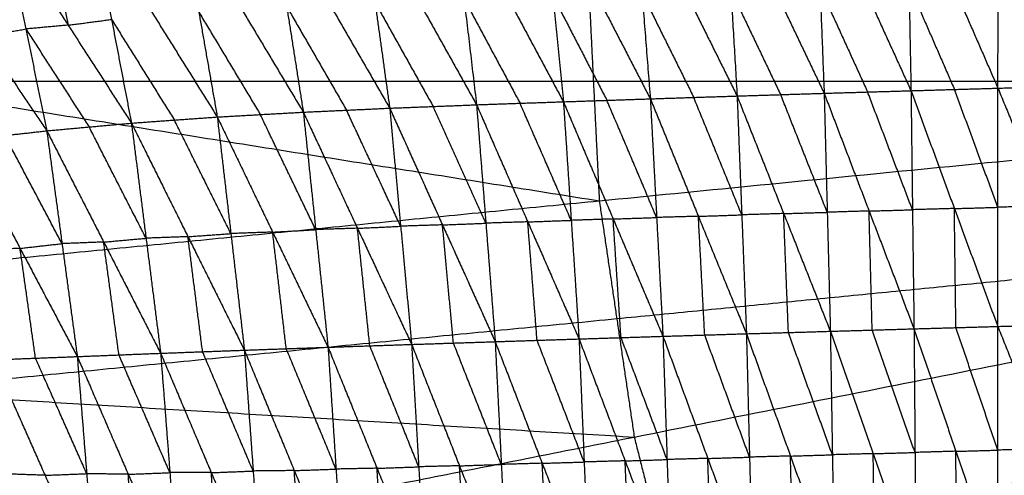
# Model space of a CAD drawing. Header units: millimetres. Extents: x -106 to 110, y -96 to 120.
# Tile 204 of 256: x -31.05 to -20.27, y 6.34 to 11.33. Entities that reach past the tile are written whole.
import ezdxf

# ---------------------------------------------------------------- set-up
doc = ezdxf.new("R2010")
doc.units = ezdxf.units.MM
doc.header["$MEASUREMENT"] = 0
doc.layers.add('Default', color=7, linetype='Continuous', true_color=0x000000)

msp = doc.modelspace()

# ---------------------------------------------------------------- linework, layer by layer
at = {"layer": 'Default'}
for points in [[(-22.335, 12.833, 0.016), (-22.29, 11.677, -0.943), (-22.245, 10.521, -1.903)], [(-22.335, 12.833, 0.016), (-21.814, 11.691, -0.943), (-21.294, 10.549, -1.901)], [(-21.338, 12.861, 0.014), (-21.316, 11.705, -0.944), (-21.294, 10.549, -1.901)], [(-21.338, 12.861, 0.014), (-20.84, 11.719, -0.944), (-20.342, 10.577, -1.901)], [(-20.342, 10.577, -1.901), (-20.34, 11.733, -0.944), (-20.338, 12.889, 0.012)], [(-20.338, 12.889, 0.012), (-19.809, 11.748, -0.945), (-19.281, 10.607, -1.902)], [(-25.33, 12.745, 0.022), (-25.215, 11.587, -0.939), (-25.1, 10.428, -1.9)], [(-25.33, 12.745, 0.022), (-24.739, 11.603, -0.941), (-24.148, 10.46, -1.903)], [(-24.333, 12.775, 0.02), (-24.24, 11.618, -0.942), (-24.148, 10.46, -1.903)], [(-24.333, 12.775, 0.02), (-23.765, 11.633, -0.942), (-23.198, 10.491, -1.903)], [(-23.335, 12.804, 0.018), (-23.267, 11.648, -0.943), (-23.198, 10.491, -1.903)], [(-23.335, 12.804, 0.018), (-22.79, 11.663, -0.943), (-22.245, 10.521, -1.903)], [(-28.312, 12.627, 0.029), (-28.13, 11.471, -0.919), (-27.948, 10.314, -1.867)], [(-28.312, 12.627, 0.029), (-27.657, 11.492, -0.927), (-27.002, 10.358, -1.883)], [(-27.324, 12.676, 0.026), (-27.163, 11.517, -0.928), (-27.002, 10.358, -1.883)], [(-27.324, 12.676, 0.026), (-26.688, 11.535, -0.934), (-26.051, 10.395, -1.894)], [(-26.325, 12.713, 0.024), (-26.188, 11.554, -0.935), (-26.051, 10.395, -1.894)], [(-26.325, 12.713, 0.024), (-25.712, 11.571, -0.938), (-25.1, 10.428, -1.9)], [(-29.293, 12.559, 0.032), (-29.092, 11.41, -0.906), (-28.89, 10.261, -1.843)], [(-29.293, 12.559, 0.032), (-28.62, 11.437, -0.918), (-27.948, 10.314, -1.867)], [(-30.74, 12.402, 0.036), (-30.632, 11.834, -0.426), (-30.523, 11.267, -0.887)], [(-30.265, 12.465, 0.034), (-30.048, 11.33, -0.888), (-29.83, 10.194, -1.811)], [(-30.265, 12.465, 0.034), (-29.578, 11.363, -0.904), (-28.89, 10.261, -1.843)], [(-31.216, 12.339, 0.037), (-30.986, 11.225, -0.865), (-30.757, 10.11, -1.768)], [(-31.216, 12.339, 0.037), (-30.523, 11.267, -0.887), (-29.83, 10.194, -1.811)], [(-32.148, 12.176, 0.04), (-31.452, 11.143, -0.864), (-30.757, 10.11, -1.768)], [(-41.102, 11.955, 3.809), (-32.905, 10.649, 3.779), (-24.707, 9.343, 3.749)], [(-24.836, 11.955, 3.749), (-24.772, 10.649, 3.749), (-24.707, 9.343, 3.749)], [(-24.707, 9.343, 3.749), (-11.444, 10.649, 3.735), (1.819, 11.955, 3.722)], [(-24.324, 6.755, 3.749), (-11.252, 9.355, 3.735), (1.819, 11.955, 3.722)], [(-23.688, 4.218, 3.749), (-10.934, 8.087, 3.735), (1.819, 11.955, 3.722)], [(-22.807, 1.755, 3.749), (-10.494, 6.855, 3.735), (1.819, 11.955, 3.722)], [(-21.688, -0.61, 3.749), (-9.935, 5.673, 3.735), (1.819, 11.955, 3.722)], [(-20.344, -2.853, 3.749), (-9.262, 4.551, 3.735), (1.819, 11.955, 3.722)], [(-23.267, 11.648, -0.943), (-22.994, 11.077, -1.423), (-22.721, 10.506, -1.903)], [(-22.29, 11.677, -0.943), (-22.03, 11.106, -1.423), (-21.769, 10.535, -1.902)], [(-21.316, 11.705, -0.944), (-21.067, 11.134, -1.422), (-20.818, 10.563, -1.901)], [(-26.188, 11.554, -0.935), (-25.882, 10.983, -1.416), (-25.575, 10.412, -1.897)], [(-25.215, 11.587, -0.939), (-24.92, 11.016, -1.42), (-24.624, 10.444, -1.901)], [(-24.24, 11.618, -0.942), (-23.957, 11.047, -1.422), (-23.673, 10.476, -1.903)], [(-28.13, 11.471, -0.919), (-27.802, 10.903, -1.397), (-27.475, 10.336, -1.875)], [(-27.163, 11.517, -0.928), (-26.845, 10.947, -1.409), (-26.526, 10.376, -1.889)], [(-30.523, 11.267, -0.887), (-30.285, 11.298, -0.888), (-30.048, 11.33, -0.888)], [(-30.048, 11.33, -0.888), (-29.704, 10.779, -1.358), (-29.36, 10.228, -1.827)], [(-29.092, 11.41, -0.906), (-28.755, 10.849, -1.38), (-28.419, 10.288, -1.855)], [(-31.452, 11.143, -0.864), (-31.219, 11.184, -0.865), (-30.986, 11.225, -0.865)], [(-30.523, 11.267, -0.887), (-30.755, 11.246, -0.876), (-30.986, 11.225, -0.865)], [(-30.986, 11.225, -0.865), (-30.64, 10.688, -1.328), (-30.293, 10.152, -1.79)], [(-24.772, 10.649, 3.749), (-28.838, 10.649, 3.764), (-32.905, 10.649, 3.779)], [(-11.444, 10.649, 3.735), (-18.108, 10.649, 3.742), (-24.772, 10.649, 3.749)], [(-21.294, 10.549, -1.901), (-20.818, 10.563, -1.901), (-20.342, 10.577, -1.901)], [(-20.344, 7.967, -2.9), (-20.343, 9.272, -2.4), (-20.342, 10.577, -1.901)], [(-20.342, 10.577, -1.901), (-19.811, 10.592, -1.901), (-19.281, 10.607, -1.902)], [(-20.342, 10.577, -1.901), (-19.812, 9.287, -2.4), (-19.283, 7.997, -2.9)], [(-25.1, 10.428, -1.9), (-24.624, 10.444, -1.901), (-24.148, 10.46, -1.903)], [(-24.148, 10.46, -1.903), (-23.673, 10.476, -1.903), (-23.198, 10.491, -1.903)], [(-24.148, 10.46, -1.903), (-24.079, 9.16, -2.41), (-24.01, 7.859, -2.917)], [(-24.148, 10.46, -1.903), (-23.622, 9.173, -2.408), (-23.096, 7.887, -2.913)], [(-23.147, 9.189, -2.408), (-23.41, 9.832, -2.156), (-23.673, 10.476, -1.903)], [(-23.198, 10.491, -1.903), (-22.721, 10.506, -1.903), (-22.245, 10.521, -1.903)], [(-23.198, 10.491, -1.903), (-23.147, 9.189, -2.408), (-23.096, 7.887, -2.913)], [(-23.198, 10.491, -1.903), (-22.688, 9.203, -2.406), (-22.177, 7.914, -2.908)], [(-22.211, 9.217, -2.405), (-22.466, 9.862, -2.154), (-22.721, 10.506, -1.903)], [(-22.245, 10.521, -1.903), (-21.769, 10.535, -1.902), (-21.294, 10.549, -1.901)], [(-22.245, 10.521, -1.903), (-22.211, 9.217, -2.405), (-22.177, 7.914, -2.908)], [(-22.245, 10.521, -1.903), (-21.753, 9.231, -2.403), (-21.261, 7.941, -2.903)], [(-21.278, 9.245, -2.402), (-21.524, 9.89, -2.152), (-21.769, 10.535, -1.902)], [(-21.294, 10.549, -1.901), (-21.278, 9.245, -2.402), (-21.261, 7.941, -2.903)], [(-21.294, 10.549, -1.901), (-20.819, 9.258, -2.401), (-20.344, 7.967, -2.9)], [(-20.343, 9.272, -2.4), (-20.58, 9.918, -2.151), (-20.818, 10.563, -1.901)], [(-27.948, 10.314, -1.867), (-27.475, 10.336, -1.875), (-27.002, 10.358, -1.883)], [(-27.002, 10.358, -1.883), (-26.526, 10.376, -1.889), (-26.051, 10.395, -1.894)], [(-27.002, 10.358, -1.883), (-26.882, 9.064, -2.393), (-26.762, 7.77, -2.903)], [(-27.002, 10.358, -1.883), (-26.424, 9.079, -2.399), (-25.847, 7.8, -2.914)], [(-25.949, 9.098, -2.404), (-26.238, 9.737, -2.146), (-26.526, 10.376, -1.889)], [(-26.051, 10.395, -1.894), (-25.575, 10.412, -1.897), (-25.1, 10.428, -1.9)], [(-26.051, 10.395, -1.894), (-25.949, 9.098, -2.404), (-25.847, 7.8, -2.914)], [(-26.051, 10.395, -1.894), (-25.49, 9.112, -2.406), (-24.929, 7.83, -2.918)], [(-25.014, 9.129, -2.409), (-25.295, 9.77, -2.153), (-25.575, 10.412, -1.897)], [(-25.1, 10.428, -1.9), (-25.014, 9.129, -2.409), (-24.929, 7.83, -2.918)], [(-25.1, 10.428, -1.9), (-24.555, 9.144, -2.408), (-24.01, 7.859, -2.917)], [(-24.079, 9.16, -2.41), (-24.351, 9.802, -2.156), (-24.624, 10.444, -1.901)], [(-29.83, 10.194, -1.811), (-29.36, 10.228, -1.827), (-28.89, 10.261, -1.843)], [(-28.89, 10.261, -1.843), (-28.419, 10.288, -1.855), (-27.948, 10.314, -1.867)], [(-28.89, 10.261, -1.843), (-28.741, 8.984, -2.349), (-28.593, 7.707, -2.854)], [(-28.89, 10.261, -1.843), (-28.284, 9, -2.364), (-27.677, 7.739, -2.884)], [(-27.812, 9.027, -2.376), (-28.116, 9.657, -2.115), (-28.419, 10.288, -1.855)], [(-27.948, 10.314, -1.867), (-27.812, 9.027, -2.376), (-27.677, 7.739, -2.884)], [(-27.948, 10.314, -1.867), (-27.355, 9.042, -2.385), (-26.762, 7.77, -2.903)], [(-26.882, 9.064, -2.393), (-27.178, 9.7, -2.134), (-27.475, 10.336, -1.875)], [(-30.757, 10.11, -1.768), (-30.293, 10.152, -1.79), (-29.83, 10.194, -1.811)], [(-29.67, 8.933, -2.311), (-29.982, 9.543, -2.05), (-30.293, 10.152, -1.79)], [(-29.83, 10.194, -1.811), (-29.67, 8.933, -2.311), (-29.51, 7.673, -2.811)], [(-29.83, 10.194, -1.811), (-29.211, 8.95, -2.333), (-28.593, 7.707, -2.854)], [(-28.741, 8.984, -2.349), (-29.051, 9.606, -2.088), (-29.36, 10.228, -1.827)], [(-31.675, 10.007, -1.712), (-31.216, 10.058, -1.74), (-30.757, 10.11, -1.768)], [(-30.59, 8.874, -2.259), (-30.903, 9.466, -2), (-31.216, 10.058, -1.74)], [(-30.757, 10.11, -1.768), (-30.59, 8.874, -2.259), (-30.423, 7.637, -2.751)], [(-30.757, 10.11, -1.768), (-30.134, 8.891, -2.29), (-29.51, 7.673, -2.811)], [(-31.675, 10.007, -1.712), (-31.049, 8.822, -2.231), (-30.423, 7.637, -2.751)], [(-40.895, 7.748, 3.809), (-32.801, 8.546, 3.779), (-24.707, 9.343, 3.749)], [(-24.707, 9.343, 3.749), (-24.515, 8.049, 3.749), (-24.324, 6.755, 3.749)], [(-11.252, 9.355, 3.735), (-17.884, 8.702, 3.742), (-24.515, 8.049, 3.749)], [(-20.819, 9.258, -2.401), (-20.581, 9.265, -2.4), (-20.343, 9.272, -2.4)], [(-19.812, 9.287, -2.4), (-20.078, 9.28, -2.4), (-20.343, 9.272, -2.4)], [(-23.622, 9.173, -2.408), (-23.85, 9.167, -2.409), (-24.079, 9.16, -2.41)], [(-23.622, 9.173, -2.408), (-23.384, 9.181, -2.408), (-23.147, 9.189, -2.408)], [(-23.553, 7.873, -2.915), (-23.587, 8.523, -2.661), (-23.622, 9.173, -2.408)], [(-22.688, 9.203, -2.406), (-22.917, 9.196, -2.407), (-23.147, 9.189, -2.408)], [(-22.688, 9.203, -2.406), (-22.449, 9.21, -2.405), (-22.211, 9.217, -2.405)], [(-22.636, 7.9, -2.91), (-22.662, 8.551, -2.658), (-22.688, 9.203, -2.406)], [(-21.753, 9.231, -2.403), (-21.982, 9.224, -2.404), (-22.211, 9.217, -2.405)], [(-21.753, 9.231, -2.403), (-21.515, 9.238, -2.402), (-21.278, 9.245, -2.402)], [(-21.719, 7.927, -2.905), (-21.736, 8.579, -2.654), (-21.753, 9.231, -2.403)], [(-20.819, 9.258, -2.401), (-21.048, 9.252, -2.401), (-21.278, 9.245, -2.402)], [(-20.802, 7.954, -2.901), (-20.811, 8.606, -2.651), (-20.819, 9.258, -2.401)], [(-27.355, 9.042, -2.385), (-27.118, 9.053, -2.389), (-26.882, 9.064, -2.393)], [(-26.424, 9.079, -2.399), (-26.653, 9.072, -2.396), (-26.882, 9.064, -2.393)], [(-26.424, 9.079, -2.399), (-26.187, 9.088, -2.401), (-25.949, 9.098, -2.404)], [(-26.304, 7.785, -2.909), (-26.364, 8.432, -2.654), (-26.424, 9.079, -2.399)], [(-25.49, 9.112, -2.406), (-25.719, 9.105, -2.405), (-25.949, 9.098, -2.404)], [(-25.49, 9.112, -2.406), (-25.252, 9.121, -2.407), (-25.014, 9.129, -2.409)], [(-25.388, 7.815, -2.916), (-25.439, 8.464, -2.661), (-25.49, 9.112, -2.406)], [(-24.555, 9.144, -2.408), (-24.785, 9.136, -2.409), (-25.014, 9.129, -2.409)], [(-24.555, 9.144, -2.408), (-24.317, 9.152, -2.409), (-24.079, 9.16, -2.41)], [(-24.469, 7.844, -2.917), (-24.512, 8.494, -2.663), (-24.555, 9.144, -2.408)], [(-29.211, 8.95, -2.333), (-29.441, 8.942, -2.322), (-29.67, 8.933, -2.311)], [(-29.211, 8.95, -2.333), (-28.976, 8.967, -2.341), (-28.741, 8.984, -2.349)], [(-29.051, 7.69, -2.833), (-29.131, 8.32, -2.583), (-29.211, 8.95, -2.333)], [(-28.284, 9, -2.364), (-28.512, 8.992, -2.356), (-28.741, 8.984, -2.349)], [(-28.284, 9, -2.364), (-28.048, 9.013, -2.37), (-27.812, 9.027, -2.376)], [(-28.135, 7.723, -2.869), (-28.209, 8.362, -2.617), (-28.284, 9, -2.364)], [(-27.355, 9.042, -2.385), (-27.584, 9.035, -2.38), (-27.812, 9.027, -2.376)], [(-27.22, 7.755, -2.894), (-27.287, 8.398, -2.64), (-27.355, 9.042, -2.385)], [(-31.049, 8.822, -2.231), (-30.82, 8.848, -2.245), (-30.59, 8.874, -2.259)], [(-30.134, 8.891, -2.29), (-30.362, 8.882, -2.274), (-30.59, 8.874, -2.259)], [(-30.134, 8.891, -2.29), (-29.902, 8.912, -2.3), (-29.67, 8.933, -2.311)], [(-29.967, 7.655, -2.781), (-30.05, 8.273, -2.535), (-30.134, 8.891, -2.29)], [(-31.049, 8.822, -2.231), (-31.278, 8.813, -2.211), (-31.506, 8.804, -2.191)], [(-30.88, 7.619, -2.71), (-30.965, 8.221, -2.471), (-31.049, 8.822, -2.231)], [(-10.934, 8.087, 3.735), (-17.47, 6.787, 3.742), (-24.006, 5.487, 3.749)], [(-24.515, 8.049, 3.749), (-28.562, 7.65, 3.764), (-32.609, 7.252, 3.779)], [(-20.344, 7.967, -2.9), (-19.813, 7.982, -2.9), (-19.283, 7.997, -2.9)], [(-24.01, 7.859, -2.917), (-23.553, 7.873, -2.915), (-23.096, 7.887, -2.913)], [(-23.062, 6.535, -3.029), (-23.308, 7.204, -2.972), (-23.553, 7.873, -2.915)], [(-23.096, 7.887, -2.913), (-22.636, 7.9, -2.91), (-22.177, 7.914, -2.908)], [(-23.096, 7.887, -2.913), (-23.062, 6.535, -3.029), (-23.028, 5.183, -3.145)], [(-23.096, 7.887, -2.913), (-22.614, 6.547, -3.025), (-22.132, 5.207, -3.137)], [(-22.155, 6.561, -3.022), (-22.396, 7.23, -2.966), (-22.636, 7.9, -2.91)], [(-22.177, 7.914, -2.908), (-21.719, 7.927, -2.905), (-21.261, 7.941, -2.903)], [(-22.177, 7.914, -2.908), (-22.155, 6.561, -3.022), (-22.132, 5.207, -3.137)], [(-22.177, 7.914, -2.908), (-21.708, 6.573, -3.019), (-21.239, 5.232, -3.13)], [(-21.25, 6.586, -3.016), (-21.485, 7.257, -2.961), (-21.719, 7.927, -2.905)], [(-21.261, 7.941, -2.903), (-20.802, 7.954, -2.901), (-20.344, 7.967, -2.9)], [(-21.261, 7.941, -2.903), (-21.25, 6.586, -3.016), (-21.239, 5.232, -3.13)], [(-21.261, 7.941, -2.903), (-20.803, 6.599, -3.014), (-20.344, 5.257, -3.125)], [(-20.344, 6.612, -3.012), (-20.573, 7.283, -2.957), (-20.802, 7.954, -2.901)], [(-20.344, 5.257, -3.125), (-20.344, 6.612, -3.012), (-20.344, 7.967, -2.9)], [(-20.344, 7.967, -2.9), (-19.808, 6.628, -3.012), (-19.271, 5.288, -3.125)], [(-27.677, 7.739, -2.884), (-27.22, 7.755, -2.894), (-26.762, 7.77, -2.903)], [(-26.762, 7.77, -2.903), (-26.304, 7.785, -2.909), (-25.847, 7.8, -2.914)], [(-26.762, 7.77, -2.903), (-26.684, 6.429, -3.026), (-26.605, 5.088, -3.148)], [(-26.762, 7.77, -2.903), (-26.238, 6.44, -3.03), (-25.713, 5.11, -3.156)], [(-25.78, 6.455, -3.035), (-26.042, 7.12, -2.972), (-26.304, 7.785, -2.909)], [(-25.847, 7.8, -2.914), (-25.388, 7.815, -2.916), (-24.929, 7.83, -2.918)], [(-25.847, 7.8, -2.914), (-25.78, 6.455, -3.035), (-25.713, 5.11, -3.156)], [(-25.847, 7.8, -2.914), (-25.332, 6.468, -3.035), (-24.817, 5.135, -3.156)], [(-24.873, 6.482, -3.037), (-25.13, 7.149, -2.976), (-25.388, 7.815, -2.916)], [(-24.929, 7.83, -2.918), (-24.469, 7.844, -2.917), (-24.01, 7.859, -2.917)], [(-24.929, 7.83, -2.918), (-24.873, 6.482, -3.037), (-24.817, 5.135, -3.156)], [(-24.929, 7.83, -2.918), (-24.424, 6.494, -3.035), (-23.92, 5.159, -3.152)], [(-23.965, 6.509, -3.034), (-24.217, 7.177, -2.976), (-24.469, 7.844, -2.917)], [(-24.01, 7.859, -2.917), (-23.965, 6.509, -3.034), (-23.92, 5.159, -3.152)], [(-24.01, 7.859, -2.917), (-23.519, 6.521, -3.031), (-23.028, 5.183, -3.145)], [(-40.895, 7.748, 3.809), (-32.609, 7.252, 3.779), (-24.324, 6.755, 3.749)], [(-30.423, 7.637, -2.751), (-29.967, 7.655, -2.781), (-29.51, 7.673, -2.811)], [(-29.409, 6.365, -2.935), (-29.688, 7.01, -2.858), (-29.967, 7.655, -2.781)], [(-29.51, 7.673, -2.811), (-29.051, 7.69, -2.833), (-28.593, 7.707, -2.854)], [(-29.51, 7.673, -2.811), (-29.409, 6.365, -2.935), (-29.307, 5.057, -3.059)], [(-29.51, 7.673, -2.811), (-28.956, 6.365, -2.957), (-28.401, 5.058, -3.103)], [(-28.497, 6.383, -2.978), (-28.774, 7.036, -2.906), (-29.051, 7.69, -2.833)], [(-28.593, 7.707, -2.854), (-28.135, 7.723, -2.869), (-27.677, 7.739, -2.884)], [(-28.593, 7.707, -2.854), (-28.497, 6.383, -2.978), (-28.401, 5.058, -3.103)], [(-28.593, 7.707, -2.854), (-28.047, 6.388, -2.993), (-27.502, 5.069, -3.132)], [(-27.59, 6.404, -3.008), (-27.862, 7.064, -2.939), (-28.135, 7.723, -2.869)], [(-27.677, 7.739, -2.884), (-27.59, 6.404, -3.008), (-27.502, 5.069, -3.132)], [(-27.677, 7.739, -2.884), (-27.141, 6.413, -3.016), (-26.605, 5.088, -3.148)], [(-26.684, 6.429, -3.026), (-26.952, 7.092, -2.96), (-27.22, 7.755, -2.894)], [(-31.336, 7.602, -2.67), (-30.88, 7.619, -2.71), (-30.423, 7.637, -2.751)], [(-31.336, 7.602, -2.67), (-30.776, 6.336, -2.833), (-30.216, 5.07, -2.997)], [(-30.32, 6.354, -2.874), (-30.6, 6.987, -2.792), (-30.88, 7.619, -2.71)], [(-30.423, 7.637, -2.751), (-30.32, 6.354, -2.874), (-30.216, 5.07, -2.997)], [(-30.423, 7.637, -2.751), (-29.865, 6.347, -2.905), (-29.307, 5.057, -3.059)], [(-10.494, 6.855, 3.735), (-16.871, 4.921, 3.742), (-23.247, 2.986, 3.749)], [(-40.277, 3.582, 3.809), (-32.3, 5.169, 3.779), (-24.324, 6.755, 3.749)], [(-24.324, 6.755, 3.749), (-24.006, 5.487, 3.749), (-23.688, 4.218, 3.749)], [(-21.708, 6.573, -3.019), (-21.479, 6.58, -3.017), (-21.25, 6.586, -3.016)], [(-20.803, 6.599, -3.014), (-21.026, 6.593, -3.015), (-21.25, 6.586, -3.016)], [(-20.803, 6.599, -3.014), (-20.573, 6.605, -3.013), (-20.344, 6.612, -3.012)], [(-20.792, 5.245, -3.127), (-20.797, 5.922, -3.071), (-20.803, 6.599, -3.014)], [(-19.808, 6.628, -3.012), (-20.076, 6.62, -3.012), (-20.344, 6.612, -3.012)], [(-25.332, 6.468, -3.035), (-25.102, 6.475, -3.036), (-24.873, 6.482, -3.037)], [(-24.424, 6.494, -3.035), (-24.648, 6.488, -3.036), (-24.873, 6.482, -3.037)], [(-24.424, 6.494, -3.035), (-24.195, 6.501, -3.035), (-23.965, 6.509, -3.034)], [(-24.368, 5.147, -3.154), (-24.396, 5.82, -3.095), (-24.424, 6.494, -3.035)], [(-23.519, 6.521, -3.031), (-23.742, 6.515, -3.033), (-23.965, 6.509, -3.034)], [(-23.519, 6.521, -3.031), (-23.291, 6.528, -3.03), (-23.062, 6.535, -3.029)], [(-23.474, 5.171, -3.149), (-23.497, 5.846, -3.09), (-23.519, 6.521, -3.031)], [(-22.614, 6.547, -3.025), (-22.838, 6.541, -3.027), (-23.062, 6.535, -3.029)], [(-22.614, 6.547, -3.025), (-22.384, 6.554, -3.024), (-22.155, 6.561, -3.022)], [(-22.58, 5.195, -3.141), (-22.597, 5.871, -3.083), (-22.614, 6.547, -3.025)], [(-21.708, 6.573, -3.019), (-21.931, 6.567, -3.021), (-22.155, 6.561, -3.022)], [(-21.686, 5.22, -3.133), (-21.697, 5.896, -3.076), (-21.708, 6.573, -3.019)], [(-29.865, 6.347, -2.905), (-29.637, 6.356, -2.92), (-29.409, 6.365, -2.935)], [(-28.956, 6.365, -2.957), (-29.182, 6.365, -2.946), (-29.409, 6.365, -2.935)], [(-28.956, 6.365, -2.957), (-28.726, 6.374, -2.968), (-28.497, 6.383, -2.978)], [(-28.854, 5.058, -3.081), (-28.905, 5.712, -3.019), (-28.956, 6.365, -2.957)], [(-28.047, 6.388, -2.993), (-28.272, 6.385, -2.986), (-28.497, 6.383, -2.978)], [(-28.047, 6.388, -2.993), (-27.819, 6.396, -3), (-27.59, 6.404, -3.008)], [(-27.952, 5.064, -3.117), (-28, 5.726, -3.055), (-28.047, 6.388, -2.993)], [(-27.141, 6.413, -3.016), (-27.366, 6.409, -3.012), (-27.59, 6.404, -3.008)], [(-27.141, 6.413, -3.016), (-26.913, 6.421, -3.021), (-26.684, 6.429, -3.026)], [(-27.054, 5.079, -3.14), (-27.098, 5.746, -3.078), (-27.141, 6.413, -3.016)], [(-26.238, 6.44, -3.03), (-26.461, 6.435, -3.028), (-26.684, 6.429, -3.026)], [(-26.238, 6.44, -3.03), (-26.009, 6.448, -3.032), (-25.78, 6.455, -3.035)], [(-26.159, 5.099, -3.152), (-26.199, 5.77, -3.091), (-26.238, 6.44, -3.03)], [(-25.332, 6.468, -3.035), (-25.556, 6.461, -3.035), (-25.78, 6.455, -3.035)], [(-25.265, 5.122, -3.156), (-25.298, 5.795, -3.096), (-25.332, 6.468, -3.035)], [(-30.776, 6.336, -2.833), (-31.004, 6.344, -2.812), (-31.233, 6.352, -2.791)], [(-30.776, 6.336, -2.833), (-30.548, 6.345, -2.853), (-30.32, 6.354, -2.874)], [(-29.865, 6.347, -2.905), (-30.093, 6.35, -2.889), (-30.32, 6.354, -2.874)], [(-29.762, 5.064, -3.028), (-29.814, 5.705, -2.966), (-29.865, 6.347, -2.905)]]:
    msp.add_open_spline(points, degree=2, dxfattribs=at)

doc.saveas('drawing.dxf')
